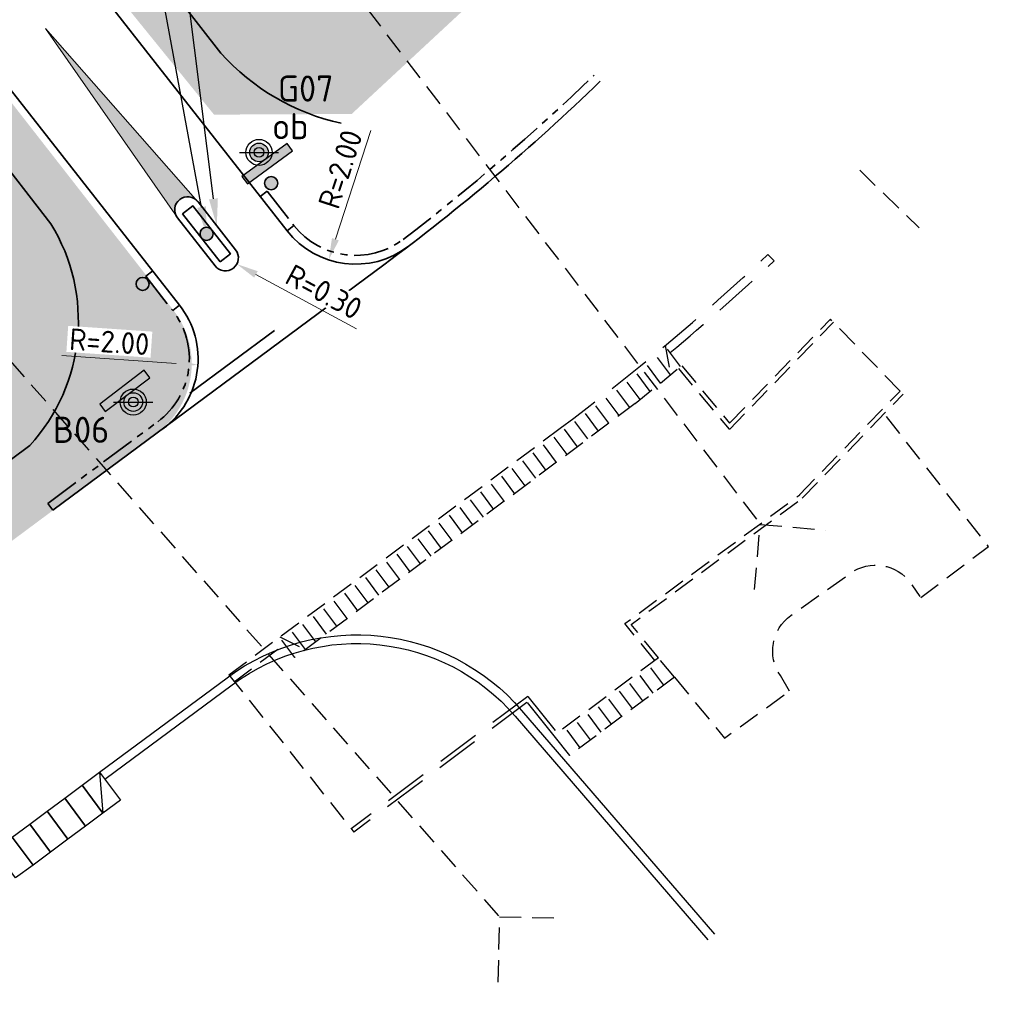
# Model space of a CAD drawing. Header units: metres. Extents: x 103263 to 106611, y 426963 to 428812.
# Tile 14 of 74: x 104324 to 104347, y 427646 to 427669. Entities that reach past the tile are written whole.
import ezdxf
from ezdxf import colors
from ezdxf.entities.mleader import LeaderData, LeaderLine
from ezdxf.math import Vec2, Vec3

# ---------------------------------------------------------------- set-up
doc = ezdxf.new("R2010")
doc.units = ezdxf.units.M
doc.linetypes.add('DASHED', pattern=[0.75, 0.5, -0.25])
doc.linetypes.add('VH-TROTTOIRBAND_180-200', pattern=[20, 10, -2, 2, -2, 2, -2])
for name, color, linetype, lineweight, true_color in [('N-WE-GR-BEPLANTING-A-250', 7, 'Continuous', 18, 0x00a500), ('N-WE-GR-GRAS-A-250', 7, 'Continuous', 18, 0x7ca500), ('N-WE-VW-MARKERING-A', 7, 'Continuous', 18, 0xffffff)]:
    doc.layers.add(name, color=color, linetype=linetype, lineweight=lineweight, true_color=true_color)
for name, color, linetype, lineweight in [('N-WE-GW-TALUD_KRUIN-G', 3, 'Continuous', 35), ('N-WE-IE-MEUBILAIR_WEGMEUBILAIR-S', 7, 'Continuous', 25), ('N-WE-VH-KANTOPSLUITING_TROTTOIRBAND_180 200-G', 210, 'VH-TROTTOIRBAND_180-200', 35), ('N-WE-VH-KANTVERHARDING-G', 210, 'Continuous', 35), ('N-WE-VH-KANTVERHARDING-M', 7, 'Continuous', 18), ('N-WE-VH-VERHARDING-G', 252, 'Continuous', 35), ('N-WE-VW-MARKERING_DWARS_DRIEHOEK_3030-G', 7, 'VW-HAAIETAND30-L-N', 35), ('N-WE-VW-VERKEERSTEKEN_BORD-S', 1, 'Continuous', 25), ('toekomstig', 254, 'DASHED', 25), ('X-XX-AL-REFERENTIE-T25', 7, 'Continuous', 25)]:
    doc.layers.add(name, color=color, linetype=linetype, lineweight=lineweight)
doc.layers.add('update bestrating', color=4, linetype='Continuous')
doc.styles.add('NLCS-ISO', font='NLCS-ISO.ttf')
doc.styles.add('NLCS-ISO-M200-T25', font='NLCS-ISO.ttf', dxfattribs={"height": 0.5})
doc.styles.add('NLCS-ISO-M250-T25', font='NLCS-ISO.ttf', dxfattribs={"height": 0.625})
doc.linetypes.add('VW-HAAIETAND30-L-N', pattern='A,0,-0.3,[150,NLCS.SHX,S=0.6,R=0,X=-0.375,Y=0],-0.3', length=0.6)
doc.dimstyles.new('NLCS-M200-T25-PIJL_L2_H1', dxfattribs={"dimscale": 0.2, "dimtxt": 0.5, "dimasz": 2.5, "dimexe": 2, "dimexo": 2, "dimgap": 0.7, "dimtad": 1, "dimzin": 0, "dimdsep": 46, "dimtxsty": 'NLCS-ISO-M200-T25', "dimcen": 0, "dimdle": 2, "dimclrd": 256, "dimclre": 256, "dimclrt": 256, "dimadec": 1, "dimazin": 0, "dimtfac": 1, "dimtofl": 0, "dimtmove": 0, "dimatfit": 3, "dimfxl": 2, "dimfxlon": 1, "dimtfill": 1, "dimtfillclr": 256, "dimtolj": 1, "dimtzin": 0, "dimlwd": -1, "dimlwe": -1, "dimarcsym": 0})

# ---------------------------------------------------------------- blocks, each defined once
blk = doc.blocks.new('update forel')
at = {"layer": 'update bestrating', "color": 251, "lineweight": -3}
for points in [[(104325.9312843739, 427651.3585830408), (104328.8597950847, 427653.5309822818, -0.3931199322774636), (104335.6283310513, 427652.780958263), (104340.0606903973, 427647.6379090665)], [(104326.0516625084, 427651.196484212), (104328.9790355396, 427653.37041543, -0.3931199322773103), (104335.4768300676, 427652.6503923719), (104339.9091894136, 427647.5073431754)]]:
    blk.add_lwpolyline(points, format="xyb", dxfattribs=at)
at = {"layer": 'update bestrating', "color": 251, "lineweight": -3, "elevation": -1.030176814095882}
for points in [[(104325.5298672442, 427651.0604819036), (104325.9312843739, 427651.3585830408), (104326.4082461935, 427650.7163156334), (104326.0068290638, 427650.4182144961)], [(104325.1284501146, 427650.7623807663), (104325.5298672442, 427651.0604819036), (104326.0068290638, 427650.4182144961), (104325.6054119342, 427650.1201133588)], [(104324.7270329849, 427650.4642796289), (104325.1284501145, 427650.7623807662), (104325.6054119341, 427650.1201133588), (104325.2039948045, 427649.8220122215)], [(104324.3256158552, 427650.1661784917), (104324.7270329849, 427650.464279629), (104325.2039948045, 427649.8220122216), (104324.8025776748, 427649.5239110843)], [(104323.9241987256, 427649.8680773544), (104324.3256158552, 427650.1661784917), (104324.8025776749, 427649.5239110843), (104324.4011605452, 427649.225809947)], [(104323.5227815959, 427649.5699762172), (104323.9241987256, 427649.8680773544), (104324.4011605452, 427649.225809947), (104323.9997434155, 427648.9277088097)]]:
    blk.add_lwpolyline(points, close=True, dxfattribs=at)
blk.add_lwpolyline([(104325.9312843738, 427651.3585830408), (104326.0068290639, 427650.4182144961)], dxfattribs=at)
blk = doc.blocks.new('*D449')
at = {"layer": 'Defpoints', "color": 0, "ltscale": 0.1, "transparency": 16777216}
blk.add_point((104331.1948800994, 427663.1341072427), dxfattribs=at)
at = {"layer": 'N-WE-VH-KANTVERHARDING-M', "ltscale": 0.1, "transparency": 16777216}
blk.add_line((104332.1631972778, 427666.1105584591), (104331.3495633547, 427663.609578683), dxfattribs=at)
blk.add_solid([(104331.2703181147, 427663.6353592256), (104331.4288085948, 427663.5837981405), (104331.1948800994, 427663.1341072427)], dxfattribs=at)
at = {"layer": 'N-WE-VH-KANTVERHARDING-M', "ltscale": 0.1, "transparency": 16777216, "insert": (104331.4628542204, 427665.2184572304), "char_height": 0.5, "attachment_point": 5, "rotation": 71.97894236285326, "style": 'NLCS-ISO-M200-T25', "bg_fill": 3, "box_fill_scale": 1.1, "bg_fill_color": 256, "bg_fill_true_color": 13158600, "bg_fill_transparency": 0}
blk.add_mtext('\\A1;R=2.00', dxfattribs=at)
at = {"layer": 'Defpoints', "color": 0, "ltscale": 0.1, "transparency": 16777216}
blk.add_point((104331.8136131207, 427665.035993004), dxfattribs=at)
blk = doc.blocks.new('*D450')
at = {"layer": 'Defpoints', "color": 0, "ltscale": 0.1, "transparency": 16777216}
blk.add_point((104328.188620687, 427660.7222359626), dxfattribs=at)
at = {"layer": 'N-WE-VH-KANTVERHARDING-M', "ltscale": 0.1, "transparency": 16777216}
blk.add_line((104325.0659791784, 427660.9367354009), (104327.6897961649, 427660.7565010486), dxfattribs=at)
blk.add_solid([(104327.6955070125, 427660.8396384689), (104327.6840853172, 427660.6733636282), (104328.188620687, 427660.7222359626)], dxfattribs=at)
at = {"layer": 'N-WE-VH-KANTVERHARDING-M', "ltscale": 0.1, "transparency": 16777216, "insert": (104326.1552021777, 427661.252833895), "char_height": 0.5, "attachment_point": 5, "rotation": 356.070430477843, "style": 'NLCS-ISO-M200-T25', "bg_fill": 3, "box_fill_scale": 1.1, "bg_fill_color": 256, "bg_fill_true_color": 13158600, "bg_fill_transparency": 0}
blk.add_mtext('\\A1;R=2.00', dxfattribs=at)
at = {"layer": 'Defpoints', "color": 0, "ltscale": 0.1, "transparency": 16777216}
blk.add_point((104326.1933225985, 427660.8592963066), dxfattribs=at)
blk = doc.blocks.new('*D437')
at = {"layer": 'Defpoints', "color": 0, "ltscale": 0.1, "transparency": 16777216}
for p in [(104328.819822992, 427663.1819220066), (104329.0835912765, 427663.039001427)]:
    blk.add_point(p, dxfattribs=at)
at = {"layer": 'N-WE-VH-KANTVERHARDING-M', "ltscale": 0.1, "transparency": 16777216}
blk.add_line((104331.8355737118, 427661.5478633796), (104329.5232050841, 427662.8008004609), dxfattribs=at)
blk.add_solid([(104329.5629052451, 427662.8740694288), (104329.4835049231, 427662.727531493), (104329.0835912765, 427663.039001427)], dxfattribs=at)
at = {"layer": 'N-WE-VH-KANTVERHARDING-M', "ltscale": 0.1, "transparency": 16777216, "insert": (104331.0849930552, 427662.3981302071), "char_height": 0.5, "attachment_point": 5, "rotation": 331.5493310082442, "style": 'NLCS-ISO-M200-T25', "bg_fill": 3, "box_fill_scale": 1.1, "bg_fill_color": 256, "bg_fill_true_color": 13158600, "bg_fill_transparency": 0}
blk.add_mtext('\\A1;R=0.30', dxfattribs=at)
blk = doc.blocks.new('verkeersbord richting')
h = blk.add_hatch(color=256)
edge = h.paths.add_edge_path()
edge.add_arc((-2.096674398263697e-10, -9.234605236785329e-12), 0.7142857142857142, -540.0000000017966, -180.0000000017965)
h.paths.add_polyline_path([(-2.142857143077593, 1.42857142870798), (-2.142857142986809, 0.7142857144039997), (2.142857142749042, 0.7142857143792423), (2.142857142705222, 1.428571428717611)])
blk.add_lwpolyline([(-2.142857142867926, 1.428571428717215), (-2.142857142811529, 0.7142857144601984), (2.142857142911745, 0.7142857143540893), (2.142857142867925, 1.428571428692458)], close=True)
blk.add_circle((0, 0), 0.7142857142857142)
blk = doc.blocks.new('SIE-WEG_VERKEERSBORD_PAAL-SO')
blk.add_line((-0.2999998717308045, 0.0002770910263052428), (0.2999998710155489, -0.0002770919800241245))
for radius in [0.1999999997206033, 0.07454196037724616]:
    blk.add_circle((0, 0), radius)
at = {"style": 'NLCS-ISO'}
blk.add_attdef('VERKEERSBORD', (0.2003657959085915, 0.2017319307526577), '', height=0.3999999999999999, dxfattribs=at)

msp = doc.modelspace()

# ---------------------------------------------------------------- hatches: boundary and pattern name
at = {"layer": 'N-WE-GR-BEPLANTING-A-250'}
h = msp.add_hatch(dxfattribs=at)
h.set_pattern_fill('AGR-BEPLANTING_SOORT_01', color=256, scale=0.2, angle=2.438340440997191e-10, style=0, pattern_type=2)
h.set_pattern_definition([(60.00000000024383, (104639.955648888, 427910.1806441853), (-0.5773504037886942, 0.9999997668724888), [0.288676, -0.8660260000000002]), (120.0000000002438, (104639.955648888, 427910.1806441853), (-1.154700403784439, -2.331299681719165e-07), [0.288676, -0.8660260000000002]), (270, (104639.955648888, 427910.1806441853), (0.5773500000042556, -0.9999999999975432), [0.25, -1.75])])
edge = h.paths.add_edge_path()
edge.add_line((104659.3303647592, 427926.4612525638), (104651.7230013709, 427930.1607831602))
edge.add_line((104651.7230013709, 427930.1607831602), (104630.4938774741, 427940.376883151))
edge.add_line((104630.4938774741, 427940.376883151), (104615.8207720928, 427939.2164508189))
edge.add_line((104615.8207720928, 427939.2164508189), (104614.2376933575, 427936.9417769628))
edge.add_line((104614.2376933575, 427936.9417769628), (104618.9005509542, 427931.7673681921))
edge.add_line((104618.9005509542, 427931.7673681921), (104620.0012690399, 427927.1015558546))
edge.add_line((104620.0012690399, 427927.1015558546), (104630.0898014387, 427928.1712134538))
edge.add_line((104630.0898014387, 427928.1712134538), (104636.2878124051, 427922.2964945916))
edge.add_line((104636.2878124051, 427922.2964945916), (104635.6264533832, 427916.4450273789))
edge.add_line((104635.6264533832, 427916.4450273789), (104649.3272545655, 427918.542081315))
edge.add_line((104649.3272545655, 427918.542081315), (104660.6366545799, 427913.9924327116))
edge.add_line((104660.6366545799, 427913.9924327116), (104663.6131149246, 427914.9011601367))
edge.add_line((104663.6131149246, 427914.9011601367), (104665.8010621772, 427914.1757056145))
edge.add_line((104665.8010621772, 427914.1757056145), (104667.1001514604, 427911.8641044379))
edge.add_line((104667.1001514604, 427911.8641044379), (104668.6199794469, 427908.9346376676))
edge.add_line((104668.6199794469, 427908.9346376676), (104670.7094656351, 427905.0285698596))
edge.add_line((104670.7094656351, 427905.0285698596), (104666.1406019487, 427898.7868442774))
edge.add_line((104666.1406019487, 427898.7868442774), (104659.3938611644, 427895.167689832))
edge.add_line((104659.3938611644, 427895.167689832), (104659.8848710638, 427894.6055145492))
edge.add_arc((2471945.486461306, 2366238.399359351), 3059610.724035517, 219.310766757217, 219.311095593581)
edge.add_arc((104633.1765330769, 427844.6214640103), 52.49880512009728, 34.46647924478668, 43.892134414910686, ccw=False)
edge.add_arc((104561.2641716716, 427811.9097585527), 131.0209486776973, 20.525008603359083, 28.4523627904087, ccw=False)
edge.add_arc((104687.2521040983, 427859.0575428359), 3.499999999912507, 200.2204952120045, 290.1774694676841)
edge.add_arc((104734.3333150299, 427775.8055196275), 92.1906331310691, 116.25824959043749, 119.84127220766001, ccw=False)
edge.add_line((104693.54653613, 427858.4829137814), (104693.7189308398, 427859.7056682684))
edge.add_line((104693.7189308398, 427859.7056682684), (104675.3548332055, 427897.7132286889))
edge.add_line((104675.3548332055, 427897.7132286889), (104665.2685288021, 427916.3479826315))
edge.add_line((104665.2685288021, 427916.3479826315), (104661.1353112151, 427923.4013750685))
edge.add_line((104661.1353112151, 427923.4013750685), (104659.3303647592, 427926.4612525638))
edge = h.paths.add_edge_path()
edge.add_line((104670.1550383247, 427924.7248936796), (104658.9175619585, 427940.3055199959))
edge.add_line((104658.9175619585, 427940.3055199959), (104653.2284554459, 427936.5817013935))
edge.add_arc((104651.4900431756, 427939.1483963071), 3.100000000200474, 210.78231766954, 304.10962921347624, ccw=False)
edge.add_arc((104006.7206265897, 427555.0583306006), 747.4016849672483, 30.78231766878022, 33.22624458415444)
edge.add_line((104631.9321601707, 427964.5944303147), (104627.9856486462, 427961.7680270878))
edge.add_line((104627.9856486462, 427961.7680270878), (104626.3177951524, 427960.5509960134))
edge.add_line((104626.3177951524, 427960.5509960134), (104625.9700455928, 427960.9459651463))
edge.add_line((104625.9700455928, 427960.9459651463), (104624.1400822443, 427949.0979709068))
edge.add_line((104624.1400822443, 427949.0979709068), (104623.8429765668, 427947.1743769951))
edge.add_line((104623.8429765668, 427947.1743769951), (104618.5678430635, 427941.9415107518))
edge.add_line((104618.5678430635, 427941.9415107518), (104631.1659005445, 427942.9378365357))
edge.add_line((104631.1659005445, 427942.9378365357), (104634.7839139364, 427941.1783634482))
edge.add_line((104634.7839139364, 427941.1783634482), (104651.5656544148, 427933.0172491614))
edge.add_line((104651.5656544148, 427933.0172491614), (104660.8855343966, 427928.4849060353))
edge.add_line((104660.8855343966, 427928.4849060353), (104667.4835066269, 427917.5208487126))
edge.add_line((104667.4835066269, 427917.5208487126), (104673.5438381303, 427906.5821909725))
edge.add_line((104673.5438381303, 427906.5821909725), (104680.5943660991, 427892.6833740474))
edge.add_line((104680.5943660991, 427892.6833740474), (104687.9966658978, 427877.3128729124))
edge.add_line((104687.9966658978, 427877.3128729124), (104695.9848212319, 427860.7641181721))
edge.add_line((104695.9848212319, 427860.7641181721), (104701.3449330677, 427863.4087762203))
edge.add_line((104701.3449330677, 427863.4087762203), (104685.8327935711, 427895.5793691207))
edge.add_line((104685.8327935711, 427895.5793691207), (104682.0114505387, 427903.4467681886))
edge.add_line((104682.0114505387, 427903.4467681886), (104677.8967674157, 427911.1612343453))
edge.add_line((104677.8967674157, 427911.1612343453), (104670.1550383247, 427924.7248936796))
h = msp.add_hatch(dxfattribs=at)
h.set_pattern_fill('AGR-BEPLANTING_SOORT_01', color=256, scale=0.2, angle=2.438340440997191e-10, style=0, pattern_type=2)
h.set_pattern_definition([(60.00000000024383, (104664.6892993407, 427702.1373207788), (-0.5773504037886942, 0.9999997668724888), [0.288676, -0.8660260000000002]), (120.0000000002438, (104664.6892993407, 427702.1373207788), (-1.154700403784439, -2.331299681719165e-07), [0.288676, -0.8660260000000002]), (270, (104664.6892993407, 427702.1373207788), (0.5773500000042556, -0.9999999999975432), [0.25, -1.75])])
edge = h.paths.add_edge_path()
edge.add_line((104373.4214523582, 427724.641900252), (104370.1315959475, 427721.7377179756))
edge.add_line((104370.1315959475, 427721.7377179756), (104368.6733947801, 427720.9360200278))
edge.add_line((104368.6733947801, 427720.9360200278), (104358.7825754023, 427715.5576468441))
edge.add_line((104358.7825754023, 427715.5576468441), (104347.4335548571, 427709.3775757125))
edge.add_line((104347.4335548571, 427709.3775757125), (104337.5297078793, 427717.0907311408))
edge.add_line((104337.5297078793, 427717.0907311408), (104320.6008711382, 427692.3200431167))
edge.add_line((104320.6008711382, 427692.3200431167), (104315.8437887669, 427682.1669650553))
edge.add_line((104315.8437887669, 427682.1669650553), (104328.5600753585, 427666.4730472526))
edge.add_line((104328.5600753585, 427666.4730472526), (104331.7239570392, 427666.4887077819))
edge.add_line((104331.7239570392, 427666.4887077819), (104334.6530528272, 427669.2108499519))
edge.add_line((104334.6530528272, 427669.2108499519), (104333.629, 427670.508))
edge.add_arc((104330.7716326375, 427672.9948927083), 3.788031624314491, 225.0632767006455, 318.9655124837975, ccw=False)
edge.add_line((104328.0960495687, 427670.3133933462), (104326.1496463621, 427672.3857678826))
edge.add_line((104326.1496463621, 427672.3857678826), (104325.8325698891, 427672.7830471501))
edge.add_line((104325.8325698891, 427672.7830471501), (104319.0915318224, 427681.2413483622))
edge.add_arc((104320.264565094, 427682.1762242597), 1.500000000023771, 129.5168054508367, 218.5539009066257, ccw=False)
edge.add_line((104319.3101083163, 427683.3333812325), (104319.4241163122, 427683.4274183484))
edge.add_arc((104320.3785730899, 427682.2702613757), 1.499999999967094, 39.51680545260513, 129.5168054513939, ccw=False)
edge.add_line((104321.5357300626, 427683.2247181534), (104327.0319221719, 427676.6561770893))
edge.add_line((104327.0319221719, 427676.6561770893), (104327.7275791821, 427677.2964134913))
edge.add_arc((104319.4444605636, 427686.8488553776), 12.6435438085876, 310.9292306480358, 339.4250229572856)
edge.add_arc((104360.2681902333, 427671.9290903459), 30.82178871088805, 145.2639484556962, 160.1290543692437, ccw=False)
edge.add_line((104334.939285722, 427689.4912444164), (104372.0041869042, 427717.0127787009))
edge.add_line((104372.0041869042, 427717.0127787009), (104372.004044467, 427717.0126729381))
edge.add_line((104372.004044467, 427717.0126729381), (104423.5693831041, 427755.301112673))
edge.add_line((104423.5693831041, 427755.301112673), (104429.9924448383, 427760.0703455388))
edge.add_line((104429.9924448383, 427760.0703455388), (104462.6006172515, 427787.3014668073))
edge.add_line((104462.6006172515, 427787.3014668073), (104473.4876649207, 427799.6420197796))
edge.add_line((104473.4876649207, 427799.6420197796), (104480.5317515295, 427807.0021468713))
edge.add_line((104480.5317515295, 427807.0021468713), (104480.2826617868, 427808.654699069))
edge.add_arc((104482.2908247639, 427798.327215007), 10.52091467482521, 99.68150220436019, 101.00376043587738, ccw=False)
edge.add_arc((104573.810061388, 427821.3433108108), 94.14165016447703, 186.3969905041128, 187.7192487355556, ccw=False)
edge.add_line((104480.2545585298, 427810.8543556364), (104466.6526312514, 427797.8444474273))
edge.add_line((104466.6526312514, 427797.8444474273), (104445.9434060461, 427785.0416692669))
edge.add_line((104445.9434060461, 427785.0416692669), (104422.6618632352, 427761.5135816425))
edge.add_line((104422.6618632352, 427761.5135816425), (104420.6989272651, 427759.5299633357))
edge.add_line((104420.6989272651, 427759.5299633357), (104391.0035135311, 427740.1627904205))
edge.add_line((104391.0035135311, 427740.1627904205), (104373.4214524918, 427724.6418998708))
at = {"layer": 'N-WE-GR-GRAS-A-250'}
h = msp.add_hatch(dxfattribs=at)
h.set_pattern_fill('AGR-GRAS_01-SO', color=256, scale=0.05, angle=-43.67094639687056, pattern_type=2)
h.set_pattern_definition([(316.3290536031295, (0, 0), (1.76729138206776, 0.04100208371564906), [0.1499999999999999, -0.9999999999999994]), (1.329053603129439, (0.5342876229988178, -0.1644285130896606), (1.508993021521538, 1.785480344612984), [0.15, -1]), (346.3290536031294, (0.1759090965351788, 0.03944603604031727), (1.315684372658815, 0.9664236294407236), [0.15, -1]), (331.3290536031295, (0.7036363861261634, 0.1577841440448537), (0.9740066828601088, 0.3221971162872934), [0.15, -1]), (91.3290536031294, (1.870952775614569, 1.670190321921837), (-0.5870817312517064, -0.5637686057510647), [0.15, -1]), (106.3290536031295, (1.430233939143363, -0.6741148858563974), (-0.3111394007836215, -0.7163743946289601), [0.15, -1]), (121.3290536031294, (0.251521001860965, -0.1709888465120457), (-0.4753752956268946, -0.7576399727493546), [0.15, -1]), (41.32905360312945, (0.7069165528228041, 0.01640083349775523), (0.1086561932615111, 1.693574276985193), [0.1499999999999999, -0.9999999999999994]), (56.32905360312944, (0, 0), (-0.3333754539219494, 1.663989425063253), [0.1499999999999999, -0.9999999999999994])])
edge = h.paths.add_edge_path(flags=16)
edge.add_line((104316.154143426, 427667.4588167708), (104320.8611584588, 427661.1388059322))
edge.add_line((104320.8611584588, 427661.1388059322), (104250.3313867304, 427608.7442338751))
edge.add_arc((104247.2648215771, 427613.2205930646), 5.426012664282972, 219.4039090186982, 304.4134006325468, ccw=False)
edge.add_arc((104166.720105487, 427584.959910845), 80.28382297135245, 18.00545895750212, 27.4716428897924)
edge.add_arc((104243.4194176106, 427624.6322860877), 6.070829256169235, 116.00079303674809, 205.742013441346, ccw=False)
edge.add_arc((104253.037051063, 427595.8485288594), 36.37528076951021, 81.63275932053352, 109.72852923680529, ccw=False)
edge.add_arc((104260.2592254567, 427669.1086573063), 37.32191803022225, 267.0374160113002, 281.6598533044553)
edge.add_arc((104259.3358458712, 427654.205126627), 23.24483553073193, 291.3594470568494, 304.5746374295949)
edge.add_line((104272.5268093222, 427635.0656161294), (104316.154143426, 427667.4588167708))
edge = h.paths.add_edge_path(flags=16)
edge.add_arc((104314.4910434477, 427672.7595592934), 1.500000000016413, 46.21885716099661, 127.9522814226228)
edge.add_line((104313.5685359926, 427673.9423441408), (104313.3063208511, 427673.7378306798))
edge.add_arc((104314.2288283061, 427672.5550458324), 1.499999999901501, 127.9522814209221, 217.136482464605)
edge.add_line((104313.0330287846, 427671.649472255), (104320.8611584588, 427661.1388059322))
edge.add_arc((104318.9714468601, 427664.073849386), 3.490772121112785, 302.7752373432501, 354.0537533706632)
edge.add_arc((104318.8448869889, 427664.1167867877), 3.621220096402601, 353.5854835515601, 393.3936794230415)
edge.add_line((104321.8682747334, 427666.1098651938), (104319.9439999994, 427668.6080000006))
edge.add_line((104319.9439999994, 427668.6080000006), (104319.4780000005, 427669.1049999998))
edge.add_line((104319.4780000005, 427669.1049999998), (104315.5289018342, 427673.8425412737))
edge = h.paths.add_edge_path()
edge.add_line((104314.3566068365, 427678.9928610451), (104310.1206768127, 427669.9520825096))
edge.add_arc((104202.0035429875, 427792.9349713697), 163.7501315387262, 295.87926206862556, 311.3194588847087, ccw=False)
edge.add_line((104273.4765731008, 427645.6063877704), (104273.3144591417, 427645.5020266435))
edge.add_line((104273.3144591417, 427645.5020266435), (104246.5113800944, 427640.0738190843))
edge.add_line((104246.5113800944, 427640.0738190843), (104229.7837117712, 427629.5959855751))
edge.add_arc((104142.0195088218, 427577.840725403), 101.8879888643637, 10.417302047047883, 30.52819660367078, ccw=False)
edge.add_line((104242.2280691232, 427596.2637196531), (104294.3843952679, 427634.9883334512))
edge.add_line((104294.3843952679, 427634.9883334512), (104242.477, 427596.17))
edge.add_line((104242.477, 427596.17), (104327.239574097, 427659.1451717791))
edge.add_arc((104326.0477405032, 427660.751264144), 1.999999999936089, 306.5780161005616, 397.95261510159)
edge.add_line((104327.6247798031, 427661.9812832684), (104314.3566068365, 427678.9928610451))
at = {"layer": 'N-WE-VH-VERHARDING-G'}
h = msp.add_hatch(color=10, dxfattribs=at)
h.dxf.hatch_style = 1
edge = h.paths.add_edge_path()
edge.add_arc((104329.8731792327, 427664.8972135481), 0.15, 0, 360)
h = msp.add_hatch(color=10, dxfattribs=at)
h.dxf.hatch_style = 1
edge = h.paths.add_edge_path()
edge.add_arc((104328.3878971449, 427663.7329335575), 0.15, 0, 360)
h = msp.add_hatch(color=10, dxfattribs=at)
h.dxf.hatch_style = 1
edge = h.paths.add_edge_path()
edge.add_arc((104326.9193011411, 427662.5817334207), 0.15, 0, 360)
at = {"layer": 'N-WE-VW-MARKERING-A'}
h = msp.add_hatch(color=256, dxfattribs=at)
h.dxf.hatch_style = 1
h.paths.add_polyline_path([(104324.6861063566, 427668.4553401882), (104327.7096191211, 427664.1127176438, -0.9220681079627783), (104328.1711345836, 427664.49303847)])

# ---------------------------------------------------------------- linework, layer by layer
at = {"layer": 'N-WE-GW-TALUD_KRUIN-G'}
for points in [[(104331.478, 427666.276, -0.1583617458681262), (104328.7189161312, 427667.8885041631), (104321.3536826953, 427677.3346634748, -1.028658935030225), (104325.2970197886, 427680.4087638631), (104327.4000160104, 427677.6741731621), (104327.8378318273, 427677.3931418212, 0.1220367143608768), (104331.2815120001, 427682.4054992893, 0.004356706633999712), (104331.3571438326, 427682.6124444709, -0.06315788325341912), (104334.939285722, 427689.4912444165), (104338.6736389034, 427692.2640868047)], [(104250.1762350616, 427603.7083185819), (104296.1721450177, 427637.8773788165), (104324.3252244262, 427658.8692527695, 0.3360540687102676), (104324.8098886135, 427663.9643370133), (104323.4153770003, 427665.752276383)]]:
    msp.add_lwpolyline(points, format="xyb", dxfattribs=at)
at = {"layer": 'N-WE-VH-KANTOPSLUITING_TROTTOIRBAND_180 200-G', "ltscale": 0.08}
msp.add_line((104324.7392609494, 427657.538815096), (104327.2659728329, 427659.4138131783), dxfattribs=at)
for points in [[(104329.7800496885, 427664.7125432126), (104330.3969772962, 427663.9255233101)], [(104326.9930308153, 427662.7567859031), (104327.609958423, 427661.9697660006)]]:
    msp.add_lwpolyline(points, dxfattribs=at)
for centre, radius, start, end in [((104302.6642843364, 427703.1714965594), 49.8, 307.3929209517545, 314.0578770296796), ((104331.8136131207, 427665.035993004), 1.8, 218.0921176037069, 307.3929209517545), ((104326.1933225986, 427660.8592963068), 1.8, 306.5780160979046, 38.09211760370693)]:
    msp.add_arc(centre, radius, start, end, dxfattribs=at)
at = {"layer": 'N-WE-VH-KANTVERHARDING-G', "ltscale": 0.1}
msp.add_line((104324.8584443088, 427657.3782058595), (104332.4601241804, 427663.0191874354), dxfattribs=at)
for points in [[(104295.9291474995, 427707.5722457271), (104330.2395733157, 427663.8021377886)], [(104293.4286286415, 427705.8993721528), (104327.7673624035, 427662.0931515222)], [(104329.7800496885, 427664.7125432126), (104329.6226457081, 427664.5891576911)], [(104328.1919286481, 427664.4692129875), (104329.0559289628, 427663.3670002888)], [(104327.7197167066, 427664.0990564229), (104328.5837170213, 427662.9968437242)], [(104330.3969772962, 427663.9255233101), (104330.2395733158, 427663.8021377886)], [(104326.9930308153, 427662.7567859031), (104327.1504347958, 427662.8801714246)], [(104327.609958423, 427661.9697660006), (104327.7673624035, 427662.0931515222)]]:
    msp.add_lwpolyline(points, dxfattribs=at)
msp.add_lwpolyline([(104328.7019186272, 427663.0891932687), (104327.8377696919, 427664.191595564), (104328.0738756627, 427664.3766738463), (104328.9380245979, 427663.2742715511)], close=True, dxfattribs=at)
for centre, radius, start, end in [((104302.6642843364, 427703.1714965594), 50, 306.5780160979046, 314.0578770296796), ((104327.9558226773, 427664.2841347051), 0.3, 38.0921176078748, 218.0921176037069), ((104331.8136131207, 427665.035993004), 2, 218.0921176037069, 307.3929209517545), ((104328.819822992, 427663.1819220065), 0.3, 218.0921175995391, 38.09211759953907), ((104326.1933225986, 427660.8592963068), 2, 306.5780160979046, 38.09211760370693)]:
    msp.add_arc(centre, radius, start, end, dxfattribs=at)
at = {"layer": 'N-WE-VH-VERHARDING-G', "ltscale": 0.1}
msp.add_lwpolyline([(104324.8584443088, 427657.3782058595), (104324.7392609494, 427657.538815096)], dxfattribs=at)
at = {"layer": 'N-WE-VH-VERHARDING-G'}
for centre in [(104329.8731792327, 427664.8972135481), (104328.3878971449, 427663.7329335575), (104326.9193011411, 427662.5817334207)]:
    msp.add_circle(centre, 0.15, dxfattribs=at)
at = {"layer": 'N-WE-VW-MARKERING-A', "flags": 128}
msp.add_lwpolyline([(104328.1905017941, 427664.4710189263), (104324.6861063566, 427668.4553401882), (104327.7096191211, 427664.1127176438)], dxfattribs=at)
at = {"layer": 'N-WE-VW-MARKERING_DWARS_DRIEHOEK_3030-G', "flags": 128}
msp.add_lwpolyline([(104329.9503037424, 427661.5114889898), (104328.0067255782, 427660.0731833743)], dxfattribs=at)
at = {"layer": 'toekomstig', "ltscale": 2}
for p, q in [((104335.769514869, 427653.1006635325), (104331.7109356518, 427650.0604711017)), ((104335.7482836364, 427652.959814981), (104331.7731371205, 427649.9821201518)), ((104335.7520690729, 427652.9626542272), (104336.3669318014, 427652.1967301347)), ((104335.7695148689, 427653.1006635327), (104336.4472560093, 427652.2564128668)), ((104336.3670680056, 427652.1965604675), (104336.7310071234, 427651.7432076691))]:
    msp.add_line(p, q, dxfattribs=at)
at = {"layer": 'toekomstig', "flags": 128}
for points in [[(104343.3957187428, 427665.1956516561), (104344.7599437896, 427663.8731955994)], [(104341.4272632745, 427663.1123163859), (104341.2881687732, 427663.2560620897)], [(104340.4079345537, 427659.3837307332), (104342.7236465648, 427661.7725831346)], [(104344.323849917, 427660.1188703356), (104342.7236465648, 427661.7725831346)], [(104340.4023850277, 427659.2343338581), (104342.7932206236, 427661.7006825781)], [(104339.2813176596, 427660.6810574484), (104338.9225297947, 427661.163116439)], [(104338.9225297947, 427661.163116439), (104339.0483725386, 427660.4915752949)], [(104339.0483725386, 427660.4915752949), (104338.6913787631, 427660.9712237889)], [(104338.5824822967, 427660.1126109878), (104338.2261352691, 427660.5913905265)], [(104338.2356555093, 427659.8304952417), (104339.2813176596, 427660.6810574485)], [(104338.8154274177, 427660.3020931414), (104338.4592469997, 427660.7806488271)], [(104339.2297188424, 427660.6390859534), (104340.3956087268, 427659.2424512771)], [(104339.3073015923, 427660.7021932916), (104340.4079345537, 427659.3837307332)], [(104338.3495371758, 427659.9231288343), (104337.9920442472, 427660.4034479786)], [(104338.1129287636, 427659.7385685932), (104337.756974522, 427660.2168203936)], [(104337.8728164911, 427659.558716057), (104337.5209265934, 427660.0315071)], [(104342.0096735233, 427657.7316020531), (104344.323849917, 427660.1188703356)], [(104342.0756986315, 427657.6560404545), (104344.3934239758, 427660.0469697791)], [(104338.235655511, 427659.8304952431), (104338.235655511, 427659.8304952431), (104330.4194967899, 427653.9965072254)], [(104337.6327042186, 427659.3788635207), (104337.2839008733, 427659.847507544)], [(104337.1524796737, 427659.0191584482), (104336.8069172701, 427659.483448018)], [(104337.3925919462, 427659.1990109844), (104337.0458976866, 427659.6648212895)], [(104344.7985285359, 427655.3759475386), (104346.3568340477, 427656.5454108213), (104343.9594427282, 427659.5992814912)], [(104328.9021242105, 427653.5985393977), (104336.5145434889, 427659.2643266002)], [(104336.9123674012, 427658.8393059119), (104336.5669597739, 427659.3033875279)], [(104336.6722551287, 427658.6594533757), (104336.3263240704, 427659.1242382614)], [(104336.4321428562, 427658.4796008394), (104336.0856651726, 427658.9451201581)], [(104335.9546514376, 427658.1162236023), (104335.6043473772, 427658.5868839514)], [(104336.1953103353, 427658.2953417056), (104335.8450062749, 427658.7660020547)], [(104335.7118060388, 427657.9400432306), (104335.3636884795, 427658.407765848)], [(104335.4716937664, 427657.7601906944), (104335.1230295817, 427658.2286477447)], [(104335.2326747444, 427657.5788692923), (104334.882370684, 427658.0495296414)], [(104334.751356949, 427657.2206330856), (104334.4010528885, 427657.6912934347)], [(104334.9914692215, 427657.4004856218), (104334.6417117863, 427657.8704115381)], [(104338.6899546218, 427653.9303651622), (104337.9982406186, 427654.7738264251), (104342.0176543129, 427657.73748658)], [(104338.7702219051, 427653.9901875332), (104338.1423305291, 427654.7558248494), (104342.077, 427657.6570000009)], [(104334.5106980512, 427657.0415149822), (104334.1603939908, 427657.5121753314)], [(104334.2700391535, 427656.8623968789), (104333.9197350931, 427657.333057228)], [(104333.7887213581, 427656.5041606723), (104333.4384172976, 427656.9748210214)], [(104334.0293802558, 427656.6832787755), (104333.6790761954, 427657.1539391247)], [(104340.9767654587, 427655.5621545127), (104341.1124359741, 427657.0560064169), (104342.6062878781, 427656.9203359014)], [(104333.5480624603, 427656.3250425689), (104333.1977583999, 427656.795702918)], [(104333.3074035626, 427656.1459244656), (104332.9570995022, 427656.6165848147)], [(104333.0667446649, 427655.9668063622), (104332.7164406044, 427656.4374667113)], [(104332.5854268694, 427655.6085701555), (104332.235122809, 427656.0792305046)], [(104332.8260857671, 427655.7876882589), (104332.4757817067, 427656.258348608)], [(104332.3447679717, 427655.4294520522), (104331.9944639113, 427655.9001124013)], [(104332.104109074, 427655.2503339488), (104331.7538050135, 427655.7209942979)], [(104331.8634501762, 427655.0712158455), (104331.5131461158, 427655.5418761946)], [(104331.3821323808, 427654.7129796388), (104331.0318283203, 427655.183639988)], [(104331.6227912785, 427654.8920977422), (104331.2724872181, 427655.3627580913)], [(104331.141473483, 427654.5338615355), (104330.7911694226, 427655.0045218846)], [(104330.9008145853, 427654.3547434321), (104330.5505105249, 427654.8254037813)], [(104330.6601556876, 427654.1756253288), (104330.3098516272, 427654.6462856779)], [(104329.0215362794, 427653.4381001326), (104330.1886047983, 427654.3067283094)], [(104330.4194967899, 427653.9965072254), (104330.0691927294, 427654.4671675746)], [(104330.0691927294, 427654.4671675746), (104330.6599117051, 427654.175953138)], [(104338.7714324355, 427653.9911802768), (104336.3670680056, 427652.1965604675)], [(104338.8947393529, 427653.3582193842), (104338.5472127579, 427653.8238225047)], [(104339.1389855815, 427653.5405249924), (104338.7701765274, 427653.9902428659)], [(104328.9021242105, 427653.5985393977), (104331.7731371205, 427649.9821201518)], [(104338.6543246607, 427653.178773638), (104338.3067980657, 427653.6443767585)], [(104339.1409792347, 427653.5420130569), (104336.7310071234, 427651.7432076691)], [(104338.4139099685, 427652.9993278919), (104338.0663833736, 427653.4649310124)], [(104339.1409792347, 427653.5420130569), (104340.292, 427652.143), (104341.7794876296, 427653.2252718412)], [(104338.1734952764, 427652.8198821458), (104337.8259686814, 427653.2854852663)], [(104337.692665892, 427652.4609906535), (104337.3451392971, 427652.9265937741)], [(104337.9330805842, 427652.6404363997), (104337.5855539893, 427653.1060395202)], [(104337.4522511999, 427652.2815449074), (104337.1047246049, 427652.7471480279)], [(104337.2118365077, 427652.1020991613), (104336.8643099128, 427652.5677022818)], [(104336.9714218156, 427651.9226534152), (104336.6238952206, 427652.3882565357)], [(104335.0909770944, 427646.5368259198), (104335.121086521, 427648.0365236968), (104336.620784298, 427648.0064142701)]]:
    msp.add_lwpolyline(points, dxfattribs=at)
msp.add_lwpolyline([(104341.7794876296, 427653.2252718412), (104341.5729686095, 427653.5797436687, -0.4095588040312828), (104341.8163667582, 427654.9613810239), (104343.1789944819, 427655.9320768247, -0.4131558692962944), (104344.5715685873, 427655.700749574), (104344.7788242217, 427655.4008149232)], format="xyb", dxfattribs=at)
at = {"layer": 'toekomstig', "ltscale": 2}
for radius, start, end in [(55.00000000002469, 306.6596491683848, 313.1455104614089), (55.20000000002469, 309.8430396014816, 313.1488164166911)]:
    msp.add_arc((104303.6762245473, 427703.3851245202), radius, start, end, dxfattribs=at)

# ---------------------------------------------------------------- block references
at = {"lineweight": -3}
msp.add_blockref('update forel', (0, 0), dxfattribs=at)
at = {"layer": 'N-WE-IE-MEUBILAIR_WEGMEUBILAIR-S'}
ref = msp.add_blockref('SIE-WEG_VERKEERSBORD_PAAL-SO', (104326.7035325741, 427659.8666840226), dxfattribs=dict(at, xscale=1.5, yscale=1.5, zscale=1.5))
ref.add_attrib('VERKEERSBORD', 'B06', (104324.8571360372, 427658.929224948), dxfattribs={"layer": '0', "height": 0.5999999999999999, "style": 'NLCS-ISO'})
at = {"layer": 'N-WE-VW-VERKEERSTEKEN_BORD-S', "xscale": 0.2999999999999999, "yscale": 0.2999999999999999, "zscale": 0.2999999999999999, "rotation": 216.2708374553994}
msp.add_blockref('verkeersbord richting', (104329.594110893, 427665.6045616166), dxfattribs=at)

# ---------------------------------------------------------------- next in the draw order: dimensions: what is measured, and where the dimension line sits
at = {"layer": 'N-WE-VH-KANTVERHARDING-M', "ltscale": 0.1}
for center, mpoint, picture, middle in [((104331.8136131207, 427665.035993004), (104331.1948800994, 427663.1341072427), '*D449', (104331.8337219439, 427665.0978042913)), ((104326.1933225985, 427660.8592963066), (104328.188620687, 427660.7222359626), '*D450', (104326.1284754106, 427660.8637507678))]:
    dim = msp.add_radius_dim(center=center, mpoint=mpoint, dimstyle='NLCS-M200-T25-PIJL_L2_H1', override={"dimpost": 'R=<>'}, dxfattribs=at)
    dim.commit()
    dim.dimension.update_dxf_attribs({"geometry": picture, "text_midpoint": middle, "dimtype": 164})

# ---------------------------------------------------------------- next in the draw order: block references
at = {"layer": 'N-WE-IE-MEUBILAIR_WEGMEUBILAIR-S'}
ref = msp.add_blockref('SIE-WEG_VERKEERSBORD_PAAL-SO', (104329.5941108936, 427665.6045616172), dxfattribs=dict(at, xscale=1.5, yscale=1.5, zscale=1.5))
ref.add_attrib('VERKEERSBORD', 'G07', (104330.0276059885, 427666.7725137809), dxfattribs={"layer": '0', "height": 0.5999999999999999, "style": 'NLCS-ISO'})
at = {"layer": 'N-WE-IE-MEUBILAIR_WEGMEUBILAIR-S', "xscale": 1.5, "yscale": 1.5, "zscale": 1.5}
msp.add_blockref('SIE-WEG_VERKEERSBORD_PAAL-SO', (104329.5941108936, 427665.6045616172), dxfattribs=at).add_auto_attribs({'VERKEERSBORD': 'ob'})
at = {"layer": 'N-WE-VW-VERKEERSTEKEN_BORD-S', "xscale": 0.3, "yscale": 0.3, "zscale": 0.3, "rotation": 37.27750943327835}
msp.add_blockref('verkeersbord richting', (104326.7035325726, 427659.8666840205), dxfattribs=at)

# ---------------------------------------------------------------- next in the draw order: dimensions: what is measured, and where the dimension line sits
at = {"layer": 'N-WE-VH-KANTVERHARDING-M', "ltscale": 0.1}
dim = msp.add_radius_dim(center=(104328.819822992, 427663.1819220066), mpoint=(104329.0835912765, 427663.039001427), dimstyle='NLCS-M200-T25-PIJL_L2_H1', override={"dimpost": 'R=<>'}, dxfattribs=at)
dim.commit()
dim.dimension.update_dxf_attribs({"geometry": '*D437', "text_midpoint": (104331.0849930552, 427662.3981302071)})

# ---------------------------------------------------------------- next in the draw order: leaders
at = {"layer": 'X-XX-AL-REFERENTIE-T25', "ltscale": 0.1}
ml = msp.add_multileader_mtext('Standard', dxfattribs=at)
ml.set_content('pad afsluiten\\P\\pxi-3,l4,t4;d.m.v.^Ipaal 3x', color=256, style='NLCS-ISO-M250-T25')
ml.set_leader_properties(color=256, linetype='ByLayer', lineweight=-1)
ml.build(insert=Vec2(0, 0))
ml.multileader.update_dxf_attribs({"text_left_attachment_type": 5, "text_right_attachment_type": 5, "dogleg_length": 0.625, "arrow_head_size": 0.625})
ctx = ml.context
ctx.base_point, ctx.char_height, ctx.arrow_head_size, ctx.landing_gap_size, ctx.plane_origin, ctx.plane_x_axis, ctx.plane_y_axis = Vec3(104325.7779518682, 427680.9029952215), 0.625, 0.625, 0.225, Vec3(104334.604731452, 427710.233903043), Vec3(0.8029428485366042, 0.5960560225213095), Vec3(-0.5960560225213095, 0.8029428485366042)
ctx.left_attachment, ctx.right_attachment = 5, 5
notes = []
notes.append((ctx, [(1, (1, 1, 0), (104325.2761125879, 427680.5304602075), (0.8029428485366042, 0.5960560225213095), 0.625, [(0, [(104328.3878971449, 427663.7329335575)], 0, [])])]))
ctx.mtext.insert, ctx.mtext.text_direction, ctx.mtext.rotation, ctx.mtext.flow_direction = Vec3(104324.8534268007, 427682.5258976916), Vec3(0.8029428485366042, 0.5960560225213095), 0.6385801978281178, 5
ctx.mtext.has_bg_fill, ctx.mtext.bg_color, ctx.mtext.bg_scale_factor, ctx.mtext.bg_transparency, ctx.mtext.use_window_bg_color = 1, -1027028792, 1.5, 0, 1
for ctx, leaders in notes:
    for number, flags, end, landing, length, lines in leaders:
        leader = LeaderData()
        leader.index, (leader.has_last_leader_line, leader.has_dogleg_vector, leader.attachment_direction) = number, flags
        leader.last_leader_point, leader.dogleg_vector, leader.dogleg_length = Vec3(end), Vec3(landing), length
        for number, points, colour, breaks in lines:
            line = LeaderLine()
            line.index, line.vertices, line.color, line.breaks = number, Vec3.list(points), colors.encode_raw_color(colour), breaks
            leader.lines.append(line)
        ctx.leaders.append(leader)

# ---------------------------------------------------------------- next in the draw order: linework, layer by layer
at = {"layer": 'toekomstig', "flags": 128}
msp.add_lwpolyline([(104321.3883435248, 427663.6367208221), (104335.1210865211, 427648.0365236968)], dxfattribs=at)

# ---------------------------------------------------------------- next in the draw order: leaders
at = {"layer": 'X-XX-AL-REFERENTIE-T25', "ltscale": 0.1}
ml = msp.add_multileader_mtext('Standard', dxfattribs=at)
ml.set_content('geleider:\\Ptrottoirband 130/150x250mm', color=256, style='NLCS-ISO-M250-T25')
ml.set_leader_properties(color=256, linetype='ByLayer', lineweight=-1)
ml.build(insert=Vec2(0, 0))
ml.multileader.update_dxf_attribs({"text_left_attachment_type": 5, "text_right_attachment_type": 5, "dogleg_length": 0.625, "arrow_head_size": 0.625})
ctx = ml.context
ctx.base_point, ctx.char_height, ctx.arrow_head_size, ctx.landing_gap_size, ctx.plane_origin, ctx.plane_x_axis, ctx.plane_y_axis = Vec3(104327.2942645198, 427678.9396831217), 0.625, 0.625, 0.225, Vec3(104336.1210441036, 427708.2705909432), Vec3(0.8029428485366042, 0.5960560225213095), Vec3(-0.5960560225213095, 0.8029428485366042)
ctx.left_attachment, ctx.right_attachment = 5, 5
notes = []
notes.append((ctx, [(1, (1, 1, 0), (104326.7924252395, 427678.5671481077), (0.8029428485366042, 0.5960560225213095), 0.625, [(0, [(104328.6239288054, 427663.9181066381)], 0, [])])]))
ctx.mtext.insert, ctx.mtext.text_direction, ctx.mtext.rotation, ctx.mtext.flow_direction = Vec3(104326.4069929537, 427680.5124016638), Vec3(0.8029428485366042, 0.5960560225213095), 0.6385801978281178, 5
ctx.mtext.has_bg_fill, ctx.mtext.bg_color, ctx.mtext.bg_scale_factor, ctx.mtext.bg_transparency, ctx.mtext.use_window_bg_color = 1, -1027028792, 1.5, 0, 1
for ctx, leaders in notes:
    for number, flags, end, landing, length, lines in leaders:
        leader = LeaderData()
        leader.index, (leader.has_last_leader_line, leader.has_dogleg_vector, leader.attachment_direction) = number, flags
        leader.last_leader_point, leader.dogleg_vector, leader.dogleg_length = Vec3(end), Vec3(landing), length
        for number, points, colour, breaks in lines:
            line = LeaderLine()
            line.index, line.vertices, line.color, line.breaks = number, Vec3.list(points), colors.encode_raw_color(colour), breaks
            leader.lines.append(line)
        ctx.leaders.append(leader)

# ---------------------------------------------------------------- next in the draw order: linework, layer by layer
at = {"layer": 'toekomstig', "flags": 128}
msp.add_lwpolyline([(104331.1700379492, 427670.0987279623), (104341.1124359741, 427657.0560064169)], dxfattribs=at)

doc.saveas('drawing.dxf')
